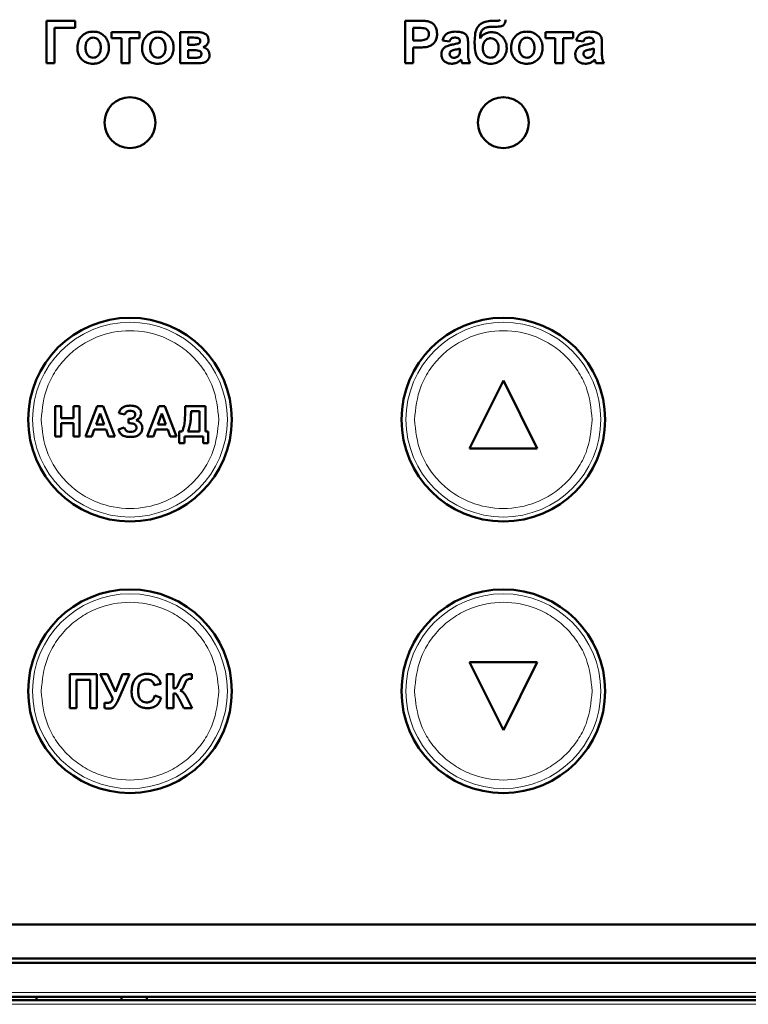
# Model space of a CAD drawing. Header units: millimetres. Extents: x 0 to 594, y 0 to 420.
# Tile 6 of 13: x 125 to 142, y 227 to 250. Entities that reach past the tile are written whole.
import ezdxf

# ---------------------------------------------------------------- set-up
doc = ezdxf.new("R2010")
doc.units = ezdxf.units.MM

msp = doc.modelspace()

# ---------------------------------------------------------------- linework, layer by layer
at = {"color": 7, "linetype": 'Continuous', "lineweight": 50}
for p, q in [((125.728, 249.905), (125.728, 248.905)), ((126.407, 249.905), (125.728, 249.905)), ((125.92, 249.738), (126.407, 249.738)), ((125.92, 248.905), (125.92, 249.738)), ((126.407, 249.738), (126.407, 249.905)), ((134.501, 249.905), (134.181, 249.905)), ((134.181, 249.905), (134.181, 248.905)), ((134.373, 249.444), (134.373, 249.738)), ((134.373, 249.738), (134.475, 249.738)), ((136.241, 249.764), (136.267, 249.764)), ((136.369, 249.905), (136.268, 249.905)), ((127.266, 249.636), (127.266, 249.495)), ((127.92, 249.636), (127.266, 249.636)), ((127.266, 249.495), (127.497, 249.495)), ((127.497, 249.495), (127.497, 248.905)), ((127.689, 249.495), (127.92, 249.495)), ((127.689, 248.905), (127.689, 249.495)), ((127.92, 249.495), (127.92, 249.636)), ((129.295, 249.636), (128.882, 249.636)), ((128.882, 249.636), (128.882, 248.905)), ((129.074, 249.341), (129.074, 249.508)), ((129.074, 249.508), (129.193, 249.508)), ((137.489, 249.636), (137.489, 249.495)), ((138.142, 249.636), (137.489, 249.636)), ((137.489, 249.495), (137.719, 249.495)), ((137.719, 249.495), (137.719, 248.905)), ((137.912, 249.495), (138.142, 249.495)), ((137.912, 248.905), (137.912, 249.495)), ((138.142, 249.495), (138.142, 249.636)), ((129.193, 249.341), (129.074, 249.341)), ((134.489, 249.444), (134.373, 249.444)), ((134.373, 248.905), (134.373, 249.277)), ((134.373, 249.277), (134.505, 249.277)), ((135.066, 249.444), (135.232, 249.418)), ((135.476, 249.41), (135.476, 249.392)), ((135.476, 249.251), (135.476, 249.215)), ((135.668, 249.144), (135.668, 249.369)), ((138.219, 249.444), (138.386, 249.418)), ((138.63, 249.41), (138.63, 249.392)), ((138.63, 249.251), (138.63, 249.215)), ((138.822, 249.144), (138.822, 249.369)), ((129.074, 249.033), (129.074, 249.213)), ((129.074, 249.213), (129.172, 249.213)), ((129.225, 249.033), (129.074, 249.033)), ((125.728, 248.905), (125.92, 248.905)), ((127.497, 248.905), (127.689, 248.905)), ((128.882, 248.905), (129.332, 248.905)), ((134.181, 248.905), (134.373, 248.905)), ((135.527, 248.905), (135.719, 248.905)), ((137.719, 248.905), (137.912, 248.905)), ((138.681, 248.905), (138.873, 248.905)), ((136.499, 241.425), (135.699, 239.825)), ((137.299, 239.825), (136.499, 241.425)), ((125.937, 240.825), (126.075, 240.825)), ((125.937, 240.105), (125.937, 240.825)), ((126.075, 240.825), (126.075, 240.539)), ((126.371, 240.825), (126.509, 240.825)), ((126.371, 240.539), (126.371, 240.825)), ((126.509, 240.825), (126.509, 240.105)), ((126.65, 240.105), (126.922, 240.825)), ((126.996, 240.65), (126.901, 240.391)), ((126.922, 240.825), (127.068, 240.825)), ((127.09, 240.391), (126.996, 240.65)), ((127.068, 240.825), (127.342, 240.105)), ((127.574, 240.622), (127.436, 240.659)), ((128.102, 240.105), (128.375, 240.825)), ((128.449, 240.65), (128.354, 240.391)), ((128.375, 240.825), (128.521, 240.825)), ((128.543, 240.391), (128.449, 240.65)), ((128.521, 240.825), (128.795, 240.105)), ((129, 240.749), (129, 240.825)), ((129, 240.825), (129.48, 240.825)), ((129.341, 240.705), (129.138, 240.705)), ((129.341, 240.225), (129.341, 240.705)), ((129.48, 240.825), (129.48, 240.225)), ((126.075, 240.539), (126.371, 240.539)), ((126.075, 240.419), (126.075, 240.105)), ((126.371, 240.419), (126.075, 240.419)), ((126.371, 240.105), (126.371, 240.419)), ((127.667, 240.419), (127.667, 240.52)), ((127.667, 240.52), (127.684, 240.52)), ((127.701, 240.419), (127.667, 240.419)), ((126.858, 240.271), (126.797, 240.105)), ((127.134, 240.271), (126.858, 240.271)), ((126.901, 240.391), (127.09, 240.391)), ((127.195, 240.105), (127.134, 240.271)), ((127.427, 240.271), (127.565, 240.317)), ((128.311, 240.271), (128.25, 240.105)), ((128.587, 240.271), (128.311, 240.271)), ((128.354, 240.391), (128.543, 240.391)), ((128.648, 240.105), (128.587, 240.271)), ((128.861, 239.948), (128.861, 240.225)), ((128.861, 240.225), (128.926, 240.225)), ((129.064, 240.225), (129.341, 240.225)), ((129.48, 240.225), (129.544, 240.225)), ((129.544, 240.225), (129.544, 239.948)), ((126.075, 240.105), (125.937, 240.105)), ((126.509, 240.105), (126.371, 240.105)), ((126.797, 240.105), (126.65, 240.105)), ((127.342, 240.105), (127.195, 240.105)), ((128.25, 240.105), (128.102, 240.105)), ((128.795, 240.105), (128.648, 240.105)), ((128.981, 239.948), (128.861, 239.948)), ((129.424, 240.105), (128.981, 240.105)), ((128.981, 240.105), (128.981, 239.948)), ((129.424, 239.948), (129.424, 240.105)), ((129.544, 239.948), (129.424, 239.948)), ((135.699, 239.825), (137.299, 239.825)), ((135.699, 234.785), (136.499, 233.185)), ((137.299, 234.785), (135.699, 234.785)), ((136.499, 233.185), (137.299, 234.785)), ((126.281, 234.505), (126.917, 234.505)), ((126.281, 233.705), (126.281, 234.505)), ((126.917, 234.505), (126.917, 233.705)), ((127.291, 233.934), (126.994, 234.505)), ((126.994, 234.505), (127.165, 234.505)), ((127.165, 234.505), (127.36, 234.088)), ((127.36, 234.088), (127.524, 234.505)), ((127.691, 234.505), (127.419, 233.897)), ((127.524, 234.505), (127.691, 234.505)), ((128.568, 233.705), (128.568, 234.505)), ((128.568, 234.505), (128.722, 234.505)), ((128.722, 234.505), (128.722, 234.167)), ((129.153, 234.392), (129.13, 234.393)), ((129.153, 234.505), (129.153, 234.392)), ((126.763, 234.372), (126.435, 234.372)), ((126.435, 234.372), (126.435, 233.705)), ((126.763, 233.705), (126.763, 234.372)), ((128.424, 234.279), (128.271, 234.249)), ((128.281, 234.003), (128.435, 233.951)), ((128.722, 234.054), (128.722, 233.705)), ((129.052, 233.923), (129.163, 233.705)), ((126.435, 233.705), (126.281, 233.705)), ((126.917, 233.705), (126.763, 233.705)), ((127.101, 233.705), (127.101, 233.83)), ((128.722, 233.705), (128.568, 233.705)), ((128.969, 233.705), (128.868, 233.908)), ((129.163, 233.705), (128.969, 233.705)), ((121.176, 228.605), (151.822, 228.605)), ((120.299, 227.805), (152.699, 227.805)), ((152.699, 227.705), (120.299, 227.705)), ((120.299, 226.905), (152.699, 226.905)), ((152.699, 226.825), (120.299, 226.825)), ((125.499, 226.825), (125.499, 226.905)), ((127.499, 226.825), (127.499, 226.905)), ((128.099, 226.905), (128.099, 226.825))]:
    msp.add_line(p, q, dxfattribs=at)
at = {"color": 9, "linetype": 'Continuous', "lineweight": 18}
for p, q in [((120.299, 227.005), (152.699, 227.005)), ((152.699, 226.725), (120.299, 226.725))]:
    msp.add_line(p, q, dxfattribs=at)
at = {"color": 7, "linetype": 'Continuous', "lineweight": 50}
for centre, radius in [((127.699, 247.505), 0.6), ((136.499, 247.505), 0.6), ((127.699, 240.505), 2.4), ((136.499, 240.505), 2.4), ((127.699, 234.105), 2.4), ((136.499, 234.105), 2.4)]:
    msp.add_circle(centre, radius, dxfattribs=at)
at = {"color": 9, "linetype": 'Continuous', "lineweight": 18}
for centre in [(127.699, 240.505), (136.499, 240.505), (127.699, 234.105), (136.499, 234.105)]:
    msp.add_circle(centre, 2.295, dxfattribs=at)
at = {"color": 7, "linetype": 'Continuous', "lineweight": 50}
for points, knots in [([(136.305, 249.763), (136.332, 249.764), (136.382, 249.765), (136.445, 249.775), (136.493, 249.792), (136.524, 249.825), (136.545, 249.872), (136.55, 249.91), (136.553, 249.931)], [0, 0, 0, 0, 0.2323457, 0.4398215, 0.5537147, 0.6698962, 0.8209881, 1, 1, 1, 1]), ([(136.425, 249.931), (136.421, 249.926), (136.413, 249.915), (136.393, 249.906), (136.377, 249.906), (136.369, 249.905)], [0, 0, 0, 0, 0.291708, 0.588179, 1, 1, 1, 1]), ([(134.475, 249.738), (134.488, 249.738), (134.515, 249.738), (134.566, 249.737), (134.603, 249.734), (134.627, 249.731)], [0, 0, 0, 0, 0.263002, 0.52604, 1, 1, 1, 1]), ([(134.738, 249.89), (134.712, 249.894), (134.659, 249.903), (134.58, 249.904), (134.527, 249.905), (134.501, 249.905)], [0, 0, 0, 0, 0.33792, 0.66872, 1, 1, 1, 1]), ([(134.627, 249.731), (134.645, 249.726), (134.681, 249.716), (134.722, 249.678), (134.743, 249.634), (134.744, 249.605), (134.745, 249.592)], [0, 0, 0, 0, 0.28064, 0.564382, 0.806921, 1, 1, 1, 1]), ([(134.937, 249.595), (134.936, 249.622), (134.934, 249.682), (134.901, 249.77), (134.839, 249.842), (134.779, 249.878), (134.745, 249.888), (134.738, 249.89)], [0, 0, 0, 0, 0.209511, 0.469071, 0.720116, 0.946558, 1, 1, 1, 1]), ([(136.268, 249.905), (136.242, 249.904), (136.161, 249.903), (136.048, 249.881), (135.942, 249.821), (135.872, 249.73), (135.828, 249.591), (135.824, 249.48), (135.822, 249.416)], [0, 0, 0, 0, 0.1040237, 0.3137871, 0.4410688, 0.5690878, 0.7513955, 1, 1, 1, 1]), ([(135.95, 249.487), (135.951, 249.514), (135.953, 249.567), (135.97, 249.641), (136.01, 249.7), (136.067, 249.742), (136.148, 249.761), (136.208, 249.763), (136.241, 249.764)], [0, 0, 0, 0, 0.170833, 0.342689, 0.477544, 0.612291, 0.788474, 1, 1, 1, 1]), ([(136.267, 249.764), (136.27, 249.764), (136.276, 249.764), (136.289, 249.764), (136.299, 249.763), (136.305, 249.763)], [0, 0, 0, 0, 0.250004, 0.500009, 1, 1, 1, 1]), ([(126.83, 249.649), (126.803, 249.647), (126.734, 249.644), (126.627, 249.604), (126.534, 249.523), (126.473, 249.411), (126.464, 249.328), (126.458, 249.281)], [0, 0, 0, 0, 0.137718, 0.355391, 0.573064, 0.757844, 1, 1, 1, 1]), ([(126.651, 249.27), (126.652, 249.297), (126.654, 249.351), (126.68, 249.423), (126.726, 249.474), (126.777, 249.504), (126.814, 249.506), (126.831, 249.508)], [0, 0, 0, 0, 0.241133, 0.484628, 0.668592, 0.85335, 1, 1, 1, 1]), ([(127.202, 249.272), (127.201, 249.299), (127.198, 249.367), (127.16, 249.471), (127.081, 249.567), (126.976, 249.631), (126.887, 249.648), (126.839, 249.648), (126.83, 249.649)], [0, 0, 0, 0, 0.135663, 0.343038, 0.548582, 0.75807, 0.951088, 1, 1, 1, 1]), ([(126.831, 249.508), (126.853, 249.505), (126.898, 249.5), (126.95, 249.461), (126.989, 249.405), (127.007, 249.34), (127.009, 249.292), (127.01, 249.272)], [0, 0, 0, 0, 0.1997136, 0.401263, 0.571167, 0.8134213, 1, 1, 1, 1]), ([(128.355, 249.649), (128.329, 249.647), (128.259, 249.644), (128.152, 249.604), (128.06, 249.523), (127.999, 249.411), (127.989, 249.328), (127.984, 249.281)], [0, 0, 0, 0, 0.137718, 0.355391, 0.573064, 0.757844, 1, 1, 1, 1]), ([(128.176, 249.27), (128.177, 249.297), (128.18, 249.351), (128.206, 249.423), (128.252, 249.474), (128.303, 249.504), (128.34, 249.506), (128.356, 249.508)], [0, 0, 0, 0, 0.241133, 0.484628, 0.668592, 0.85335, 1, 1, 1, 1]), ([(128.728, 249.272), (128.726, 249.299), (128.723, 249.367), (128.686, 249.471), (128.606, 249.567), (128.501, 249.631), (128.413, 249.648), (128.365, 249.648), (128.355, 249.649)], [0, 0, 0, 0, 0.1356631, 0.3430381, 0.5485821, 0.7580704, 0.9510884, 1, 1, 1, 1]), ([(128.356, 249.508), (128.379, 249.505), (128.423, 249.5), (128.475, 249.461), (128.515, 249.405), (128.533, 249.34), (128.535, 249.292), (128.535, 249.272)], [0, 0, 0, 0, 0.199714, 0.401263, 0.571167, 0.813421, 1, 1, 1, 1]), ([(129.193, 249.508), (129.22, 249.507), (129.258, 249.506), (129.304, 249.497), (129.33, 249.485), (129.346, 249.469), (129.355, 249.449), (129.356, 249.435), (129.356, 249.429)], [0, 0, 0, 0, 0.39324, 0.559078, 0.696821, 0.797454, 0.898342, 1, 1, 1, 1]), ([(129.548, 249.447), (129.546, 249.475), (129.542, 249.519), (129.509, 249.572), (129.461, 249.608), (129.388, 249.632), (129.329, 249.635), (129.295, 249.636)], [0, 0, 0, 0, 0.225664, 0.366559, 0.507488, 0.717323, 1, 1, 1, 1]), ([(134.745, 249.592), (134.743, 249.573), (134.74, 249.539), (134.714, 249.497), (134.679, 249.468), (134.603, 249.441), (134.538, 249.442), (134.489, 249.444)], [0, 0, 0, 0, 0.167225, 0.297556, 0.427975, 0.564411, 1, 1, 1, 1]), ([(134.714, 249.291), (134.74, 249.3), (134.791, 249.317), (134.862, 249.37), (134.914, 249.447), (134.936, 249.528), (134.937, 249.577), (134.937, 249.595)], [0, 0, 0, 0, 0.197698, 0.395619, 0.635391, 0.870206, 1, 1, 1, 1]), ([(135.371, 249.649), (135.345, 249.648), (135.28, 249.646), (135.19, 249.623), (135.117, 249.561), (135.082, 249.499), (135.07, 249.457), (135.066, 249.444)], [0, 0, 0, 0, 0.199112, 0.484676, 0.670105, 0.89787, 1, 1, 1, 1]), ([(135.232, 249.418), (135.238, 249.433), (135.248, 249.459), (135.273, 249.488), (135.308, 249.505), (135.335, 249.507), (135.352, 249.508)], [0, 0, 0, 0, 0.305481, 0.497369, 0.690436, 1, 1, 1, 1]), ([(135.352, 249.508), (135.38, 249.507), (135.415, 249.507), (135.451, 249.486), (135.466, 249.466), (135.475, 249.44), (135.475, 249.421), (135.476, 249.41)], [0, 0, 0, 0, 0.440912, 0.55994, 0.679608, 0.835696, 1, 1, 1, 1]), ([(135.668, 249.369), (135.667, 249.395), (135.666, 249.449), (135.657, 249.521), (135.62, 249.58), (135.566, 249.617), (135.481, 249.646), (135.415, 249.648), (135.371, 249.649)], [0, 0, 0, 0, 0.166246, 0.33334, 0.447204, 0.586985, 0.732154, 1, 1, 1, 1]), ([(136.228, 249.636), (136.201, 249.635), (136.14, 249.632), (136.049, 249.598), (135.985, 249.542), (135.958, 249.5), (135.95, 249.487)], [0, 0, 0, 0, 0.242715, 0.554839, 0.860812, 1, 1, 1, 1]), ([(136.014, 249.264), (136.016, 249.291), (136.019, 249.345), (136.052, 249.419), (136.104, 249.47), (136.156, 249.492), (136.187, 249.494), (136.199, 249.495)], [0, 0, 0, 0, 0.244641, 0.491657, 0.720949, 0.885535, 1, 1, 1, 1]), ([(136.199, 249.495), (136.222, 249.493), (136.266, 249.488), (136.324, 249.446), (136.368, 249.384), (136.385, 249.319), (136.386, 249.277), (136.386, 249.264)], [0, 0, 0, 0, 0.1993384, 0.4006638, 0.6196401, 0.8818032, 1, 1, 1, 1]), ([(136.578, 249.265), (136.577, 249.292), (136.573, 249.359), (136.531, 249.461), (136.456, 249.553), (136.361, 249.617), (136.28, 249.634), (136.236, 249.636), (136.228, 249.636)], [0, 0, 0, 0, 0.1423, 0.354009, 0.573292, 0.764241, 0.955763, 1, 1, 1, 1]), ([(137.052, 249.649), (137.025, 249.647), (136.956, 249.644), (136.849, 249.604), (136.757, 249.523), (136.696, 249.411), (136.686, 249.328), (136.681, 249.281)], [0, 0, 0, 0, 0.137718, 0.355391, 0.573064, 0.757844, 1, 1, 1, 1]), ([(136.873, 249.27), (136.874, 249.297), (136.877, 249.351), (136.903, 249.423), (136.948, 249.474), (137, 249.504), (137.037, 249.506), (137.053, 249.508)], [0, 0, 0, 0, 0.241133, 0.484628, 0.668592, 0.85335, 1, 1, 1, 1]), ([(137.425, 249.272), (137.423, 249.299), (137.42, 249.367), (137.382, 249.471), (137.303, 249.567), (137.198, 249.631), (137.109, 249.648), (137.062, 249.648), (137.052, 249.649)], [0, 0, 0, 0, 0.1356631, 0.3430381, 0.5485821, 0.7580704, 0.9510884, 1, 1, 1, 1]), ([(137.053, 249.508), (137.075, 249.505), (137.12, 249.5), (137.172, 249.461), (137.211, 249.405), (137.23, 249.34), (137.232, 249.292), (137.232, 249.272)], [0, 0, 0, 0, 0.199714, 0.401263, 0.571167, 0.813421, 1, 1, 1, 1]), ([(138.525, 249.649), (138.498, 249.648), (138.434, 249.646), (138.344, 249.623), (138.271, 249.561), (138.236, 249.499), (138.223, 249.457), (138.219, 249.444)], [0, 0, 0, 0, 0.199112, 0.484676, 0.670105, 0.89787, 1, 1, 1, 1]), ([(138.386, 249.418), (138.392, 249.433), (138.402, 249.459), (138.427, 249.488), (138.461, 249.505), (138.489, 249.507), (138.506, 249.508)], [0, 0, 0, 0, 0.305481, 0.497369, 0.690436, 1, 1, 1, 1]), ([(138.506, 249.508), (138.533, 249.507), (138.568, 249.507), (138.605, 249.486), (138.62, 249.466), (138.629, 249.44), (138.629, 249.421), (138.63, 249.41)], [0, 0, 0, 0, 0.440912, 0.55994, 0.679608, 0.835696, 1, 1, 1, 1]), ([(138.822, 249.369), (138.821, 249.395), (138.82, 249.449), (138.811, 249.521), (138.773, 249.58), (138.72, 249.617), (138.635, 249.646), (138.568, 249.648), (138.525, 249.649)], [0, 0, 0, 0, 0.166246, 0.33334, 0.447204, 0.586985, 0.732154, 1, 1, 1, 1]), ([(126.458, 249.281), (126.459, 249.254), (126.462, 249.179), (126.494, 249.073), (126.568, 248.98), (126.667, 248.919), (126.76, 248.894), (126.819, 248.893), (126.831, 248.892)], [0, 0, 0, 0, 0.132278, 0.369199, 0.538292, 0.707501, 0.939211, 1, 1, 1, 1]), ([(126.831, 249.033), (126.808, 249.036), (126.764, 249.04), (126.712, 249.08), (126.671, 249.136), (126.653, 249.202), (126.651, 249.25), (126.651, 249.27)], [0, 0, 0, 0, 0.197612, 0.397245, 0.566614, 0.816032, 1, 1, 1, 1]), ([(127.01, 249.272), (127.009, 249.245), (127.006, 249.191), (126.981, 249.119), (126.936, 249.067), (126.885, 249.037), (126.847, 249.035), (126.831, 249.033)], [0, 0, 0, 0, 0.240516, 0.483531, 0.66681, 0.850952, 1, 1, 1, 1]), ([(126.831, 248.892), (126.858, 248.894), (126.924, 248.897), (127.026, 248.936), (127.119, 249.015), (127.183, 249.121), (127.201, 249.212), (127.202, 249.262), (127.202, 249.272)], [0, 0, 0, 0, 0.135378, 0.336455, 0.538943, 0.745329, 0.947179, 1, 1, 1, 1]), ([(127.984, 249.281), (127.985, 249.254), (127.988, 249.179), (128.02, 249.073), (128.093, 248.98), (128.193, 248.919), (128.285, 248.894), (128.344, 248.893), (128.356, 248.892)], [0, 0, 0, 0, 0.132278, 0.369199, 0.538292, 0.707501, 0.939211, 1, 1, 1, 1]), ([(128.356, 249.033), (128.334, 249.036), (128.29, 249.04), (128.237, 249.08), (128.197, 249.136), (128.179, 249.202), (128.177, 249.25), (128.176, 249.27)], [0, 0, 0, 0, 0.197612, 0.397245, 0.566614, 0.816032, 1, 1, 1, 1]), ([(128.356, 248.892), (128.383, 248.894), (128.45, 248.897), (128.552, 248.936), (128.645, 249.015), (128.708, 249.121), (128.726, 249.212), (128.727, 249.262), (128.728, 249.272)], [0, 0, 0, 0, 0.135378, 0.336455, 0.538943, 0.745329, 0.947179, 1, 1, 1, 1]), ([(128.535, 249.272), (128.534, 249.245), (128.532, 249.191), (128.507, 249.119), (128.462, 249.067), (128.41, 249.037), (128.373, 249.035), (128.356, 249.033)], [0, 0, 0, 0, 0.240516, 0.483531, 0.66681, 0.850952, 1, 1, 1, 1]), ([(129.356, 249.429), (129.355, 249.419), (129.354, 249.401), (129.341, 249.379), (129.32, 249.361), (129.27, 249.343), (129.226, 249.342), (129.193, 249.341)], [0, 0, 0, 0, 0.14005, 0.249383, 0.358655, 0.529628, 1, 1, 1, 1]), ([(129.426, 249.282), (129.448, 249.291), (129.488, 249.308), (129.529, 249.359), (129.546, 249.407), (129.548, 249.437), (129.548, 249.447)], [0, 0, 0, 0, 0.322025, 0.590196, 0.859352, 1, 1, 1, 1]), ([(129.574, 249.099), (129.571, 249.125), (129.565, 249.171), (129.528, 249.228), (129.48, 249.265), (129.443, 249.276), (129.426, 249.282)], [0, 0, 0, 0, 0.3050457, 0.5446741, 0.7854783, 1, 1, 1, 1]), ([(134.505, 249.277), (134.532, 249.277), (134.58, 249.278), (134.65, 249.281), (134.693, 249.288), (134.714, 249.291)], [0, 0, 0, 0, 0.380489, 0.689463, 1, 1, 1, 1]), ([(135.296, 249.344), (135.27, 249.338), (135.213, 249.326), (135.137, 249.298), (135.081, 249.248), (135.049, 249.189), (135.041, 249.142), (135.04, 249.115), (135.04, 249.111)], [0, 0, 0, 0, 0.209674, 0.45611, 0.62433, 0.792297, 0.968452, 1, 1, 1, 1]), ([(135.267, 249.192), (135.283, 249.199), (135.317, 249.214), (135.388, 249.227), (135.442, 249.242), (135.476, 249.251)], [0, 0, 0, 0, 0.234051, 0.508172, 1, 1, 1, 1]), ([(135.476, 249.392), (135.451, 249.383), (135.408, 249.369), (135.348, 249.355), (135.313, 249.348), (135.296, 249.344)], [0, 0, 0, 0, 0.4296808, 0.7146703, 1, 1, 1, 1]), ([(135.822, 249.416), (135.822, 249.39), (135.823, 249.304), (135.831, 249.181), (135.875, 249.052), (135.949, 248.968), (136.045, 248.913), (136.13, 248.894), (136.181, 248.893), (136.195, 248.892)], [0, 0, 0, 0, 0.108438, 0.349197, 0.500393, 0.652655, 0.789788, 0.946106, 1, 1, 1, 1]), ([(136.197, 249.033), (136.175, 249.036), (136.131, 249.041), (136.078, 249.079), (136.04, 249.131), (136.018, 249.194), (136.015, 249.24), (136.014, 249.264)], [0, 0, 0, 0, 0.199565, 0.400322, 0.576132, 0.780174, 1, 1, 1, 1]), ([(136.195, 248.892), (136.221, 248.893), (136.291, 248.896), (136.398, 248.934), (136.493, 249.016), (136.56, 249.122), (136.577, 249.211), (136.578, 249.259), (136.578, 249.265)], [0, 0, 0, 0, 0.134378, 0.349496, 0.553521, 0.758171, 0.967177, 1, 1, 1, 1]), ([(136.386, 249.264), (136.385, 249.237), (136.381, 249.183), (136.349, 249.112), (136.303, 249.064), (136.251, 249.037), (136.215, 249.035), (136.197, 249.033)], [0, 0, 0, 0, 0.242101, 0.486689, 0.67857, 0.840063, 1, 1, 1, 1]), ([(136.681, 249.281), (136.682, 249.254), (136.685, 249.179), (136.717, 249.073), (136.79, 248.98), (136.89, 248.919), (136.982, 248.894), (137.041, 248.893), (137.053, 248.892)], [0, 0, 0, 0, 0.132278, 0.369199, 0.538292, 0.707501, 0.939211, 1, 1, 1, 1]), ([(137.053, 249.033), (137.031, 249.036), (136.986, 249.04), (136.934, 249.08), (136.894, 249.136), (136.876, 249.202), (136.874, 249.25), (136.873, 249.27)], [0, 0, 0, 0, 0.1976124, 0.3972447, 0.5666137, 0.8160317, 1, 1, 1, 1]), ([(137.053, 248.892), (137.08, 248.894), (137.147, 248.897), (137.249, 248.936), (137.342, 249.015), (137.405, 249.121), (137.423, 249.212), (137.424, 249.262), (137.425, 249.272)], [0, 0, 0, 0, 0.135378, 0.336455, 0.538943, 0.745329, 0.947179, 1, 1, 1, 1]), ([(137.232, 249.272), (137.231, 249.245), (137.229, 249.191), (137.203, 249.119), (137.159, 249.067), (137.107, 249.037), (137.07, 249.035), (137.053, 249.033)], [0, 0, 0, 0, 0.240516, 0.483531, 0.66681, 0.850952, 1, 1, 1, 1]), ([(138.449, 249.344), (138.423, 249.338), (138.367, 249.326), (138.291, 249.298), (138.234, 249.248), (138.203, 249.189), (138.195, 249.142), (138.194, 249.115), (138.194, 249.111)], [0, 0, 0, 0, 0.209674, 0.45611, 0.62433, 0.792297, 0.968452, 1, 1, 1, 1]), ([(138.421, 249.192), (138.437, 249.199), (138.47, 249.214), (138.542, 249.227), (138.595, 249.242), (138.63, 249.251)], [0, 0, 0, 0, 0.234051, 0.508172, 1, 1, 1, 1]), ([(138.63, 249.392), (138.604, 249.383), (138.562, 249.369), (138.502, 249.355), (138.467, 249.348), (138.449, 249.344)], [0, 0, 0, 0, 0.4296808, 0.7146703, 1, 1, 1, 1]), ([(129.172, 249.213), (129.198, 249.212), (129.248, 249.211), (129.308, 249.205), (129.347, 249.191), (129.368, 249.173), (129.38, 249.149), (129.381, 249.131), (129.382, 249.122)], [0, 0, 0, 0, 0.311207, 0.583911, 0.68923, 0.795843, 0.891598, 1, 1, 1, 1]), ([(129.382, 249.122), (129.381, 249.111), (129.38, 249.093), (129.368, 249.07), (129.348, 249.053), (129.3, 249.035), (129.257, 249.034), (129.225, 249.033)], [0, 0, 0, 0, 0.153404, 0.26067, 0.367826, 0.534662, 1, 1, 1, 1]), ([(129.332, 248.905), (129.358, 248.906), (129.412, 248.908), (129.484, 248.933), (129.536, 248.978), (129.567, 249.031), (129.573, 249.074), (129.574, 249.096), (129.574, 249.099)], [0, 0, 0, 0, 0.2296365, 0.4615683, 0.636531, 0.8118189, 0.9733287, 1, 1, 1, 1]), ([(135.04, 249.111), (135.042, 249.084), (135.047, 249.034), (135.085, 248.969), (135.138, 248.923), (135.206, 248.896), (135.254, 248.894), (135.279, 248.892)], [0, 0, 0, 0, 0.2223187, 0.4118036, 0.6010088, 0.7959372, 1, 1, 1, 1]), ([(135.232, 249.127), (135.233, 249.137), (135.235, 249.156), (135.25, 249.178), (135.262, 249.188), (135.267, 249.192)], [0, 0, 0, 0, 0.370992, 0.746266, 1, 1, 1, 1]), ([(135.333, 249.033), (135.319, 249.034), (135.295, 249.037), (135.264, 249.055), (135.244, 249.079), (135.234, 249.104), (135.233, 249.121), (135.232, 249.127)], [0, 0, 0, 0, 0.263878, 0.473917, 0.683179, 0.866416, 1, 1, 1, 1]), ([(135.426, 249.066), (135.416, 249.06), (135.4, 249.048), (135.368, 249.036), (135.346, 249.034), (135.333, 249.033)], [0, 0, 0, 0, 0.335472, 0.604358, 1, 1, 1, 1]), ([(135.469, 249.126), (135.467, 249.12), (135.462, 249.107), (135.449, 249.086), (135.435, 249.074), (135.426, 249.066)], [0, 0, 0, 0, 0.2660839, 0.514485, 1, 1, 1, 1]), ([(135.476, 249.215), (135.476, 249.202), (135.475, 249.18), (135.474, 249.15), (135.47, 249.134), (135.469, 249.126)], [0, 0, 0, 0, 0.447478, 0.722712, 1, 1, 1, 1]), ([(135.719, 248.905), (135.707, 248.929), (135.684, 248.972), (135.669, 249.054), (135.668, 249.11), (135.668, 249.144)], [0, 0, 0, 0, 0.3237624, 0.5912299, 1, 1, 1, 1]), ([(138.194, 249.111), (138.196, 249.084), (138.2, 249.034), (138.239, 248.969), (138.292, 248.923), (138.36, 248.896), (138.408, 248.894), (138.433, 248.892)], [0, 0, 0, 0, 0.2223187, 0.4118036, 0.6010088, 0.7959372, 1, 1, 1, 1]), ([(138.386, 249.127), (138.387, 249.137), (138.389, 249.156), (138.404, 249.178), (138.416, 249.188), (138.421, 249.192)], [0, 0, 0, 0, 0.370992, 0.746266, 1, 1, 1, 1]), ([(138.486, 249.033), (138.473, 249.034), (138.448, 249.037), (138.418, 249.055), (138.398, 249.079), (138.387, 249.104), (138.386, 249.121), (138.386, 249.127)], [0, 0, 0, 0, 0.263878, 0.473917, 0.683179, 0.866416, 1, 1, 1, 1]), ([(138.58, 249.066), (138.57, 249.06), (138.553, 249.048), (138.522, 249.036), (138.5, 249.034), (138.486, 249.033)], [0, 0, 0, 0, 0.335472, 0.604358, 1, 1, 1, 1]), ([(138.623, 249.126), (138.62, 249.12), (138.616, 249.107), (138.603, 249.086), (138.589, 249.074), (138.58, 249.066)], [0, 0, 0, 0, 0.266084, 0.514485, 1, 1, 1, 1]), ([(138.63, 249.215), (138.63, 249.202), (138.629, 249.18), (138.628, 249.15), (138.624, 249.134), (138.623, 249.126)], [0, 0, 0, 0, 0.447478, 0.722712, 1, 1, 1, 1]), ([(138.873, 248.905), (138.861, 248.929), (138.838, 248.972), (138.823, 249.054), (138.822, 249.11), (138.822, 249.144)], [0, 0, 0, 0, 0.323762, 0.59123, 1, 1, 1, 1]), ([(135.279, 248.892), (135.306, 248.894), (135.36, 248.898), (135.438, 248.933), (135.48, 248.971), (135.502, 248.991)], [0, 0, 0, 0, 0.321929, 0.645532, 1, 1, 1, 1]), ([(135.502, 248.991), (135.503, 248.989), (135.504, 248.985), (135.506, 248.977), (135.508, 248.97), (135.509, 248.966)], [0, 0, 0, 0, 0.250122, 0.500258, 1, 1, 1, 1]), ([(135.509, 248.966), (135.511, 248.96), (135.514, 248.946), (135.52, 248.926), (135.525, 248.912), (135.527, 248.905)], [0, 0, 0, 0, 0.312676, 0.656202, 1, 1, 1, 1]), ([(138.433, 248.892), (138.46, 248.894), (138.514, 248.898), (138.591, 248.933), (138.634, 248.971), (138.656, 248.991)], [0, 0, 0, 0, 0.321929, 0.645532, 1, 1, 1, 1]), ([(138.656, 248.991), (138.657, 248.989), (138.658, 248.985), (138.66, 248.977), (138.662, 248.97), (138.663, 248.966)], [0, 0, 0, 0, 0.250122, 0.500258, 1, 1, 1, 1]), ([(138.663, 248.966), (138.664, 248.96), (138.668, 248.946), (138.674, 248.926), (138.679, 248.912), (138.681, 248.905)], [0, 0, 0, 0, 0.312676, 0.656202, 1, 1, 1, 1]), ([(127.436, 240.659), (127.445, 240.685), (127.461, 240.732), (127.512, 240.785), (127.585, 240.824), (127.652, 240.834), (127.695, 240.834), (127.701, 240.834)], [0, 0, 0, 0, 0.233845, 0.429584, 0.625035, 0.945033, 1, 1, 1, 1]), ([(127.702, 240.714), (127.684, 240.713), (127.653, 240.711), (127.615, 240.69), (127.589, 240.66), (127.579, 240.635), (127.574, 240.622)], [0, 0, 0, 0, 0.317185, 0.535529, 0.753956, 1, 1, 1, 1]), ([(127.701, 240.834), (127.728, 240.833), (127.781, 240.831), (127.856, 240.81), (127.915, 240.768), (127.955, 240.715), (127.96, 240.672), (127.962, 240.653)], [0, 0, 0, 0, 0.2265891, 0.4545709, 0.6435166, 0.8330112, 1, 1, 1, 1]), ([(127.824, 240.625), (127.823, 240.635), (127.821, 240.654), (127.805, 240.678), (127.783, 240.697), (127.748, 240.712), (127.72, 240.713), (127.702, 240.714)], [0, 0, 0, 0, 0.169628, 0.343339, 0.49822, 0.682602, 1, 1, 1, 1]), ([(127.962, 240.653), (127.96, 240.632), (127.955, 240.589), (127.912, 240.531), (127.869, 240.506), (127.845, 240.491)], [0, 0, 0, 0, 0.298422, 0.599296, 1, 1, 1, 1]), ([(128.926, 240.225), (128.936, 240.25), (128.981, 240.353), (128.997, 240.533), (128.999, 240.684), (129, 240.749)], [0, 0, 0, 0, 0.150506, 0.631696, 1, 1, 1, 1]), ([(129.138, 240.705), (129.138, 240.678), (129.137, 240.598), (129.129, 240.478), (129.109, 240.342), (129.079, 240.264), (129.064, 240.225)], [0, 0, 0, 0, 0.16363, 0.491128, 0.742857, 1, 1, 1, 1]), ([(127.684, 240.52), (127.707, 240.522), (127.742, 240.524), (127.785, 240.545), (127.81, 240.57), (127.822, 240.599), (127.823, 240.618), (127.824, 240.625)], [0, 0, 0, 0, 0.348695, 0.533176, 0.718858, 0.88644, 1, 1, 1, 1]), ([(127.851, 240.317), (127.85, 240.328), (127.849, 240.35), (127.831, 240.377), (127.804, 240.4), (127.759, 240.417), (127.723, 240.418), (127.701, 240.419)], [0, 0, 0, 0, 0.158876, 0.319359, 0.464118, 0.684157, 1, 1, 1, 1]), ([(127.845, 240.491), (127.87, 240.481), (127.914, 240.463), (127.961, 240.416), (127.986, 240.364), (127.989, 240.327), (127.99, 240.309)], [0, 0, 0, 0, 0.322918, 0.55546, 0.789208, 1, 1, 1, 1]), ([(127.708, 240.096), (127.681, 240.097), (127.618, 240.099), (127.533, 240.121), (127.465, 240.181), (127.44, 240.234), (127.428, 240.266), (127.427, 240.271)], [0, 0, 0, 0, 0.222457, 0.526508, 0.709676, 0.957509, 1, 1, 1, 1]), ([(127.565, 240.317), (127.572, 240.3), (127.583, 240.272), (127.611, 240.24), (127.653, 240.22), (127.688, 240.217), (127.712, 240.216)], [0, 0, 0, 0, 0.28967, 0.46237, 0.636069, 1, 1, 1, 1]), ([(127.99, 240.309), (127.987, 240.282), (127.983, 240.233), (127.944, 240.174), (127.887, 240.128), (127.806, 240.1), (127.742, 240.097), (127.708, 240.096)], [0, 0, 0, 0, 0.203349, 0.36274, 0.521651, 0.743401, 1, 1, 1, 1]), ([(127.712, 240.216), (127.735, 240.217), (127.769, 240.218), (127.813, 240.239), (127.836, 240.265), (127.85, 240.292), (127.851, 240.309), (127.851, 240.317)], [0, 0, 0, 0, 0.344855, 0.536996, 0.729679, 0.878056, 1, 1, 1, 1]), ([(127.737, 234.103), (127.738, 234.13), (127.741, 234.211), (127.774, 234.329), (127.857, 234.434), (127.956, 234.495), (128.045, 234.514), (128.095, 234.515), (128.108, 234.515)], [0, 0, 0, 0, 0.128353, 0.388703, 0.573955, 0.759327, 0.937427, 1, 1, 1, 1]), ([(128.097, 234.382), (128.07, 234.38), (128.021, 234.375), (127.962, 234.337), (127.918, 234.283), (127.895, 234.205), (127.892, 234.147), (127.891, 234.115)], [0, 0, 0, 0, 0.212297, 0.3758, 0.53945, 0.750187, 1, 1, 1, 1]), ([(128.271, 234.249), (128.262, 234.273), (128.248, 234.314), (128.201, 234.356), (128.151, 234.379), (128.115, 234.381), (128.097, 234.382)], [0, 0, 0, 0, 0.313785, 0.543656, 0.773131, 1, 1, 1, 1]), ([(128.108, 234.515), (128.134, 234.514), (128.197, 234.511), (128.281, 234.481), (128.326, 234.443), (128.344, 234.428)], [0, 0, 0, 0, 0.311487, 0.735849, 1, 1, 1, 1]), ([(128.344, 234.428), (128.361, 234.407), (128.388, 234.375), (128.411, 234.322), (128.42, 234.294), (128.424, 234.279)], [0, 0, 0, 0, 0.473697, 0.735232, 1, 1, 1, 1]), ([(128.858, 234.315), (128.869, 234.34), (128.887, 234.381), (128.919, 234.437), (128.947, 234.461), (128.962, 234.473)], [0, 0, 0, 0, 0.418405, 0.70252, 1, 1, 1, 1]), ([(128.962, 234.473), (128.982, 234.482), (129.019, 234.498), (129.076, 234.503), (129.111, 234.504), (129.128, 234.505)], [0, 0, 0, 0, 0.387569, 0.691947, 1, 1, 1, 1]), ([(129.13, 234.393), (129.113, 234.393), (129.085, 234.392), (129.05, 234.379), (129.022, 234.353), (129, 234.304), (128.985, 234.264), (128.977, 234.24)], [0, 0, 0, 0, 0.211595, 0.337404, 0.463699, 0.678302, 1, 1, 1, 1]), ([(129.128, 234.505), (129.131, 234.505), (129.135, 234.505), (129.143, 234.505), (129.149, 234.505), (129.153, 234.505)], [0, 0, 0, 0, 0.250116, 0.500195, 1, 1, 1, 1]), ([(128.722, 234.167), (128.736, 234.169), (128.759, 234.172), (128.788, 234.183), (128.819, 234.219), (128.837, 234.266), (128.853, 234.304), (128.858, 234.315)], [0, 0, 0, 0, 0.199876, 0.312305, 0.42642, 0.830637, 1, 1, 1, 1]), ([(128.977, 234.24), (128.972, 234.227), (128.962, 234.202), (128.944, 234.166), (128.916, 234.137), (128.894, 234.124), (128.883, 234.118)], [0, 0, 0, 0, 0.253287, 0.506899, 0.763893, 1, 1, 1, 1]), ([(127.291, 233.934), (127.282, 233.908), (127.27, 233.874), (127.239, 233.843), (127.207, 233.83), (127.181, 233.829), (127.164, 233.828)], [0, 0, 0, 0, 0.4414937, 0.5759373, 0.7102684, 1, 1, 1, 1]), ([(128.102, 233.705), (128.075, 233.706), (128.009, 233.71), (127.909, 233.748), (127.819, 233.825), (127.754, 233.938), (127.738, 234.036), (127.737, 234.095), (127.737, 234.103)], [0, 0, 0, 0, 0.132331, 0.325849, 0.518063, 0.708615, 0.957186, 1, 1, 1, 1]), ([(127.891, 234.115), (127.892, 234.088), (127.894, 234.024), (127.915, 233.94), (127.966, 233.879), (128.02, 233.848), (128.065, 233.839), (128.091, 233.839), (128.096, 233.838)], [0, 0, 0, 0, 0.205446, 0.493459, 0.648874, 0.8039, 0.960212, 1, 1, 1, 1]), ([(128.096, 233.838), (128.121, 233.841), (128.165, 233.845), (128.218, 233.879), (128.259, 233.931), (128.273, 233.975), (128.281, 234.003)], [0, 0, 0, 0, 0.278426, 0.482725, 0.687127, 1, 1, 1, 1]), ([(128.435, 233.951), (128.426, 233.926), (128.406, 233.865), (128.347, 233.782), (128.248, 233.722), (128.162, 233.706), (128.111, 233.705), (128.102, 233.705)], [0, 0, 0, 0, 0.178946, 0.427141, 0.662689, 0.937832, 1, 1, 1, 1]), ([(128.837, 233.963), (128.831, 233.975), (128.818, 233.997), (128.8, 234.025), (128.777, 234.045), (128.75, 234.053), (128.731, 234.053), (128.722, 234.054)], [0, 0, 0, 0, 0.25425, 0.486863, 0.636328, 0.823574, 1, 1, 1, 1]), ([(128.858, 233.925), (128.854, 233.931), (128.849, 233.941), (128.842, 233.953), (128.839, 233.96), (128.837, 233.963)], [0, 0, 0, 0, 0.499814, 0.749898, 1, 1, 1, 1]), ([(128.868, 233.908), (128.867, 233.91), (128.865, 233.912), (128.862, 233.918), (128.859, 233.922), (128.858, 233.925)], [0, 0, 0, 0, 0.2501561, 0.5003861, 1, 1, 1, 1]), ([(128.883, 234.118), (128.904, 234.109), (128.947, 234.092), (129.002, 234.02), (129.032, 233.962), (129.052, 233.923)], [0, 0, 0, 0, 0.253998, 0.50882, 1, 1, 1, 1]), ([(127.101, 233.83), (127.108, 233.83), (127.122, 233.829), (127.142, 233.828), (127.157, 233.828), (127.164, 233.828)], [0, 0, 0, 0, 0.321424, 0.660621, 1, 1, 1, 1]), ([(127.212, 233.695), (127.199, 233.695), (127.174, 233.695), (127.137, 233.698), (127.113, 233.702), (127.101, 233.705)], [0, 0, 0, 0, 0.35863, 0.678098, 1, 1, 1, 1]), ([(127.419, 233.897), (127.408, 233.873), (127.385, 233.824), (127.347, 233.763), (127.301, 233.716), (127.254, 233.697), (127.224, 233.695), (127.212, 233.695)], [0, 0, 0, 0, 0.260479, 0.521395, 0.704689, 0.889754, 1, 1, 1, 1])]:
    msp.add_open_spline(points, degree=3, knots=knots, dxfattribs=at)
at = {"color": 9, "linetype": 'Continuous', "lineweight": 18}
for points in [[(125.604, 240.505), (125.632, 240.769), (125.675, 241.174), (125.937, 241.662), (126.207, 241.997), (126.543, 242.269), (127.03, 242.522), (127.699, 242.651), (128.368, 242.522), (128.856, 242.269), (129.191, 241.997), (129.462, 241.662), (129.723, 241.174), (129.766, 240.769), (129.794, 240.505)], [(134.404, 240.505), (134.432, 240.769), (134.475, 241.174), (134.737, 241.662), (135.007, 241.997), (135.343, 242.269), (135.83, 242.522), (136.499, 242.651), (137.168, 242.522), (137.656, 242.269), (137.991, 241.997), (138.262, 241.662), (138.523, 241.174), (138.566, 240.769), (138.594, 240.505)], [(129.794, 240.505), (129.766, 240.242), (129.723, 239.836), (129.462, 239.348), (129.191, 239.013), (128.856, 238.741), (128.368, 238.488), (127.699, 238.36), (127.03, 238.488), (126.543, 238.741), (126.207, 239.013), (125.937, 239.348), (125.675, 239.836), (125.632, 240.242), (125.604, 240.505)], [(138.594, 240.505), (138.566, 240.242), (138.523, 239.836), (138.262, 239.348), (137.991, 239.013), (137.656, 238.741), (137.168, 238.488), (136.499, 238.36), (135.83, 238.488), (135.343, 238.741), (135.007, 239.013), (134.737, 239.348), (134.475, 239.836), (134.432, 240.242), (134.404, 240.505)], [(125.604, 234.105), (125.632, 234.369), (125.675, 234.774), (125.937, 235.262), (126.207, 235.597), (126.543, 235.869), (127.03, 236.122), (127.699, 236.251), (128.368, 236.122), (128.856, 235.869), (129.191, 235.597), (129.462, 235.262), (129.723, 234.774), (129.766, 234.369), (129.794, 234.105)], [(134.404, 234.105), (134.432, 234.369), (134.475, 234.774), (134.737, 235.262), (135.007, 235.597), (135.343, 235.869), (135.83, 236.122), (136.499, 236.251), (137.168, 236.122), (137.656, 235.869), (137.991, 235.597), (138.262, 235.262), (138.523, 234.774), (138.566, 234.369), (138.594, 234.105)], [(129.794, 234.105), (129.766, 233.842), (129.723, 233.436), (129.462, 232.948), (129.191, 232.613), (128.856, 232.341), (128.368, 232.088), (127.699, 231.96), (127.03, 232.088), (126.543, 232.341), (126.207, 232.613), (125.937, 232.948), (125.675, 233.436), (125.632, 233.842), (125.604, 234.105)], [(138.594, 234.105), (138.566, 233.842), (138.523, 233.436), (138.262, 232.948), (137.991, 232.613), (137.656, 232.341), (137.168, 232.088), (136.499, 231.96), (135.83, 232.088), (135.343, 232.341), (135.007, 232.613), (134.737, 232.948), (134.475, 233.436), (134.432, 233.842), (134.404, 234.105)]]:
    msp.add_open_spline(points, degree=3, knots=[0, 0, 0, 0, 0.119728, 0.18418, 0.25, 0.31582, 0.380272, 0.5, 0.619728, 0.68418, 0.75, 0.81582, 0.880272, 1, 1, 1, 1], dxfattribs=at)

doc.saveas('drawing.dxf')
